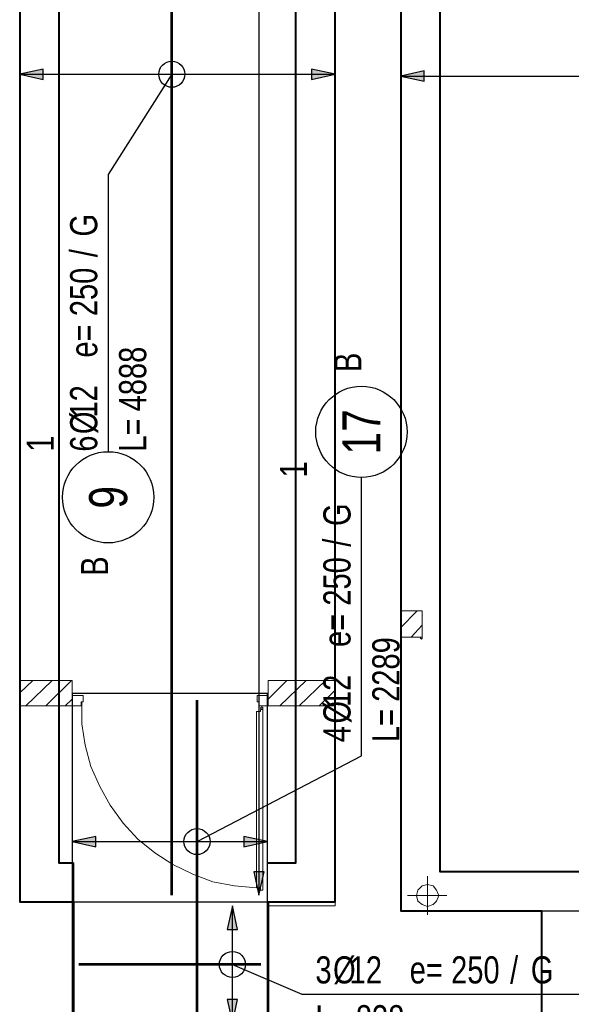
# Model space of a CAD drawing. Header units: millimetres. Extents: x -35363 to 17197, y 5744 to 29461.
# Tile 17 of 29: x -1243 to 1294, y 15842 to 20374. Entities that reach past the tile are written whole.
import ezdxf
from ezdxf.enums import TextEntityAlignment as Align

# ---------------------------------------------------------------- set-up
doc = ezdxf.new("R2010")
doc.units = ezdxf.units.MM
doc.layers.add('BZ_obpp', color=6, linetype='Continuous', plot=False)
doc.layers.add('BZ_pom', color=6, linetype='Continuous', plot=False)
for name, color, linetype in [('BZ_odn', 1, 'Continuous'), ('BZ_opi1', 7, 'Continuous'), ('BZ_opi2', 4, 'Continuous'), ('BZ_P_pow', 101, 'Continuous'), ('BZ_wym', 1, 'Continuous')]:
    doc.layers.add(name, color=color, linetype=linetype)
doc.layers.add('WB_ŻELBET', color=4, linetype='Continuous', lineweight=40)
doc.styles.add('BIKTBG', font='txt', dxfattribs={"width": 0.85})
doc.styles.add('BIKTS', font='bikromsw.shx', dxfattribs={"width": 0.85})
doc.styles.add('BIKWYM', font='bikromsw.shx', dxfattribs={"width": 0.8})
doc.dimstyles.new('BZ_ST_50_mm', dxfattribs={"dimscale": 5, "dimtxt": 25, "dimasz": 1.666667, "dimexe": 24, "dimexo": 0, "dimgap": 0, "dimtad": 0, "dimdec": 1, "dimrnd": 0.5, "dimdsep": 46, "dimtxsty": 'BIKWYM', "dimblk": 'WYM-ST', "dimcen": 0, "dimdle": 20, "dimclrd": 256, "dimclre": 256, "dimclrt": 7, "dimadec": 0, "dimazin": 0, "dimtfac": 0.033333, "dimtdec": 1, "dimtix": 1, "dimtmove": 2, "dimatfit": 3, "dimldrblk": 'WYM-ST', "dimfxl": 0, "dimtvp": 0.8, "dimtolj": 1, "dimtzin": 0, "dimarcsym": 0})

# ---------------------------------------------------------------- blocks, each defined once
blk = doc.blocks.new('WYM-ST')
blk.add_hatch(color=256).paths.add_polyline_path([(0, 0), (-13, 2.88), (-13, -2.88)])
blk.add_lwpolyline([(0, 0), (-13, 2.88), (-13, -2.88), (0, 0)])
blk = doc.blocks.new('*D72')
at = {"layer": 'BZ_odn', "lineweight": -2}
blk.add_line((-142.6, 21222.9), (-142.6, 16351.8), dxfattribs=at)
at = {"layer": 'Defpoints', "color": 0}
for p in [(-142.6, 21231.2), (-142.6, 16343.5), (-142.6, 16343.5)]:
    blk.add_point(p, dxfattribs=at)
at = {"layer": 'BZ_odn', "linetype": 'ByBlock', "lineweight": -2, "xscale": 8.333333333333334, "yscale": 8.333333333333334, "zscale": 8.333333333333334}
for p, rotation in [((-142.6, 21231.2), 90), ((-142.6, 16343.5), 270)]:
    blk.add_blockref('WYM-ST', p, dxfattribs=dict(at, rotation=rotation))
blk = doc.blocks.new('*D73')
at = {"layer": 'BZ_odn', "lineweight": -2}
blk.add_line((-1234.2, 20123.1), (199.5, 20123.1), dxfattribs=at)
at = {"layer": 'Defpoints', "color": 0}
for p in [(-1242.6, 20123.1), (207.8, 20123.1), (207.8, 20123.1)]:
    blk.add_point(p, dxfattribs=at)
at = {"layer": 'BZ_odn', "linetype": 'ByBlock', "lineweight": -2, "xscale": 8.333333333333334, "yscale": 8.333333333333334, "zscale": 8.333333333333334, "rotation": 180}
blk.add_blockref('WYM-ST', (-1242.6, 20123.1), dxfattribs=at)
at = {"layer": 'BZ_odn', "linetype": 'ByBlock', "lineweight": -2, "xscale": 8.333333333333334, "yscale": 8.333333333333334, "zscale": 8.333333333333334}
blk.add_blockref('WYM-ST', (207.8, 20123.1), dxfattribs=at)
blk = doc.blocks.new('bik_BlkOpPretPow', base_point=(-23.7, 3382.3))
at = {"layer": 'BZ_opi1', "style": 'BIKTS', "width": 0.8}
for tag, p in [('SZTUK', (425.3, 3432.3)), ('PRZEDR_FI', (1030, 3432.3)), ('PRZEKROJ', (1106.2, 3432.3)), ('PRZEDR_E', (1382.4, 3432.3)), ('ROZSTAW', (1572.9, 3432.3)), ('PRZEDR_U', (1844.3, 3432.3)), ('SYMBOL', (1939.6, 3432.3)), ('PRZEDR_L', (38.8, 3207.3)), ('DLUGOSC', (224.5, 3207.3)), ('DLUGOSC_SRD', (586.4, 3207.3)), ('UWAGA', (38.8, 3019.8))]:
    blk.add_attdef(tag, p, '', height=125, dxfattribs=at)
at = {"layer": 'BZ_opi1', "style": 'BIKTS', "width": 0.8, "flags": 3}
for tag in ['GATUNEK', 'PRZEDR_SZT']:
    blk.add_attdef(tag, (2162.8, 2119.8), '', height=125, dxfattribs=at)
at = {"layer": 'BZ_opi2', "style": 'BIKTBG', "width": 0.8}
for tag, p in [('PRZEDR_NR', (38.8, 3432.3)), ('NUMER', (235.8, 3432.3))]:
    blk.add_attdef(tag, p, '', height=175, dxfattribs=at)
at = {"layer": 'BZ_pom', "width": 0.8}
for tag, p, height, style in [('POZYCJA', (2162.8, 3432.3), 175, 'BIKTBG'), ('METODA_L', (2162.8, 3207.3), 125, 'BIKTS')]:
    blk.add_attdef(tag, p, '', height=height, dxfattribs=dict(at, style=style))
at = {"layer": 'BZ_wym', "style": 'BIKTS', "width": 0.8, "flags": 3}
for tag, p in [('TYP_PRETA', (2162.8, 3244.8)), ('ID', (2162.8, 3057.3)), ('ID_C', (2162.8, 2869.8)), ('EURO_KOD', (2162.8, 2682.3)), ('HAK_1', (2162.8, 2494.8)), ('HAK_2', (2162.8, 2307.3)), ('b_atr_0', (2162.8, 2119.8))]:
    blk.add_attdef(tag, p, '', height=125, dxfattribs=at)
blk = doc.blocks.new('*D75')
at = {"layer": 'BZ_odn', "lineweight": -2}
blk.add_line((517.6, 20114.6), (8787.4, 20114.6), dxfattribs=at)
at = {"layer": 'Defpoints', "color": 0}
for p in [(509.3, 20114.6), (8795.7, 20114.6), (8795.7, 20114.6)]:
    blk.add_point(p, dxfattribs=at)
at = {"layer": 'BZ_odn', "linetype": 'ByBlock', "lineweight": -2, "xscale": 8.333333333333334, "yscale": 8.333333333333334, "zscale": 8.333333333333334, "rotation": 180}
blk.add_blockref('WYM-ST', (509.3, 20114.6), dxfattribs=at)
at = {"layer": 'BZ_odn', "linetype": 'ByBlock', "lineweight": -2, "xscale": 8.333333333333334, "yscale": 8.333333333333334, "zscale": 8.333333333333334}
blk.add_blockref('WYM-ST', (8795.7, 20114.6), dxfattribs=at)
blk = doc.blocks.new('*D81')
at = {"layer": 'BZ_odn', "lineweight": -2}
blk.add_line((-993, 16590.7), (-111.6, 16590.7), dxfattribs=at)
at = {"layer": 'Defpoints', "color": 0}
for p in [(-1001.4, 16590.7), (-103.2, 16590.7), (-103.2, 16590.7)]:
    blk.add_point(p, dxfattribs=at)
at = {"layer": 'BZ_odn', "linetype": 'ByBlock', "lineweight": -2, "xscale": 8.333333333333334, "yscale": 8.333333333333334, "zscale": 8.333333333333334, "rotation": 180}
blk.add_blockref('WYM-ST', (-1001.4, 16590.7), dxfattribs=at)
at = {"layer": 'BZ_odn', "linetype": 'ByBlock', "lineweight": -2, "xscale": 8.333333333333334, "yscale": 8.333333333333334, "zscale": 8.333333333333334}
blk.add_blockref('WYM-ST', (-103.2, 16590.7), dxfattribs=at)
blk = doc.blocks.new('*D82')
at = {"layer": 'BZ_odn', "lineweight": -2}
blk.add_line((-264.5, 15763.3), (-264.5, 16286.1), dxfattribs=at)
at = {"layer": 'Defpoints', "color": 0}
for p in [(-264.5, 16294.5), (-264.5, 16294.5), (-264.5, 15754.9)]:
    blk.add_point(p, dxfattribs=at)
at = {"layer": 'BZ_odn', "linetype": 'ByBlock', "lineweight": -2, "xscale": 8.333333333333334, "yscale": 8.333333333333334, "zscale": 8.333333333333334}
for p, rotation in [((-264.5, 16294.5), 90), ((-264.5, 15754.9), 270)]:
    blk.add_blockref('WYM-ST', p, dxfattribs=dict(at, rotation=rotation))

msp = doc.modelspace()

# ---------------------------------------------------------------- linework, layer by layer
at = {"color": 7, "linetype": 'Continuous', "lineweight": 9}
for p, q in [((-1242.57, 21261.23), (-1242.57, 16313.51)), ((207.79, 21261.23), (207.79, 16294.47)), ((207.79, 21261.23), (207.79, 16294.47)), ((509.28, 21232.67), (509.28, 16272.25)), ((607.67, 17652.79), (509.28, 17652.79)), ((585.45, 17652.79), (509.28, 17576.62)), ((607.67, 17652.79), (607.67, 17532.19)), ((607.67, 17586.14), (556.89, 17532.19)), ((607.67, 17532.19), (509.28, 17532.19)), ((-1182.27, 17332.25), (-1242.57, 17275.13)), ((-1242.57, 17332.25), (-1001.38, 17332.25)), ((-1093.41, 17332.25), (-1214.01, 17214.83)), ((-1004.55, 17332.25), (-1121.97, 17214.83)), ((-1039.46, 17332.25), (-1093.41, 17332.25)), ((-1039.46, 17332.25), (-1093.41, 17332.25)), ((-1001.38, 17332.25), (-1001.38, 17214.83)), ((-14.37, 17332.25), (-100.06, 17246.56)), ((-100.06, 17332.25), (207.79, 17332.25)), ((-100.06, 17332.25), (-100.06, 17214.83)), ((74.49, 17332.25), (-46.11, 17214.83)), ((163.36, 17332.25), (42.76, 17214.83)), ((207.79, 17287.82), (134.79, 17214.83)), ((-1001.38, 17246.56), (-1033.11, 17214.83)), ((-1242.57, 17214.83), (-1001.38, 17214.83)), ((-1093.41, 17214.83), (-995.03, 17214.83)), ((-1093.41, 17214.83), (-995.03, 17214.83)), ((-100.06, 17214.83), (207.79, 17214.83)), ((-1093.41, 16313.51), (-995.03, 16313.51)), ((207.79, 16294.47), (-100.06, 16294.47)), ((-100.06, 16294.47), (-100.06, 15754.95)), ((509.28, 16272.25), (1157.61, 16272.25))]:
    msp.add_line(p, q, dxfattribs=at)
at = {"color": 7, "linetype": 'Continuous', "lineweight": 20}
msp.add_line((607.67, 17532.19), (607.67, 17582.97), dxfattribs=at)
at = {"color": 7, "linetype": 'Continuous', "lineweight": 5}
for p, q in [((633.06, 16430.94), (633.06, 16253.21)), ((721.92, 16342.07), (541.02, 16342.07))]:
    msp.add_line(p, q, dxfattribs=at)
at = {"color": 7, "linetype": 'Continuous', "lineweight": 9}
for points in [[(598.15, 17529.02), (601.32, 17525.85), (604.49, 17522.67), (607.67, 17525.85), (607.67, 17532.19), (601.32, 17532.19)], [(-125.45, 17198.96), (-134.97, 17198.96), (-134.97, 17189.44), (-154.01, 17189.44), (-154.01, 16376.98), (-134.97, 16376.98), (-134.97, 16367.46), (-125.45, 16367.46)], [(-128.62, 17198.96), (-125.45, 17202.13), (-125.45, 17208.48), (-128.62, 17211.65), (-131.79, 17208.48), (-134.97, 17205.31), (-131.79, 17202.13)]]:
    msp.add_lwpolyline(points, close=True, dxfattribs=at)
at = {"color": 7, "linetype": 'Continuous', "lineweight": 5}
for points in [[(-1001.38, 17262.43), (-950.6, 17262.43), (-950.6, 17233.87)], [(-960.12, 17214.83), (-1001.38, 17214.83), (-1001.38, 17262.43)], [(-950.6, 17233.87), (-960.12, 17233.87), (-960.12, 17214.83)], [(-100.06, 17262.43), (-150.84, 17262.43), (-150.84, 17233.87)], [(-150.84, 17233.87), (-141.32, 17233.87), (-141.32, 17214.83)], [(-141.32, 17214.83), (-100.06, 17214.83), (-100.06, 17262.43)]]:
    msp.add_lwpolyline(points, dxfattribs=at)
at = {"color": 7, "linetype": 'Continuous', "lineweight": 9}
for points in [[(-956.94, 17233.87), (-956.94, 17132.31), (-941.08, 17033.93), (-915.69, 16935.55), (-874.43, 16843.51), (-826.82, 16757.82), (-766.53, 16675.31), (-699.88, 16602.31), (-620.54, 16538.84), (-538.02, 16484.89), (-445.99, 16440.46), (-353.95, 16405.55), (-255.57, 16386.5), (-154.01, 16376.98)], [(-1242.57, 16313.51), (-1001.38, 16313.51), (-1001.38, 15783.51)]]:
    msp.add_lwpolyline(points, dxfattribs=at)
at = {"color": 7, "linetype": 'Continuous', "lineweight": 5}
msp.add_lwpolyline([(683.83, 16342.07), (674.31, 16316.68), (658.44, 16300.82), (633.06, 16291.29), (607.67, 16300.82), (588.62, 16316.68), (582.28, 16342.07), (588.62, 16367.46), (607.67, 16386.5), (633.06, 16392.85), (658.44, 16386.5), (674.31, 16367.46)], close=True, dxfattribs=at)
at = {"layer": 'BZ_obpp', "color": 2}
for points in [[(8795.69, 21353.27), (509.28, 21353.27), (509.28, 16272.25), (8795.69, 16272.25)], [(-1242.57, 16313.51), (207.79, 16313.51), (207.79, 21261.23), (-1242.57, 21261.23)]]:
    msp.add_lwpolyline(points, close=True, dxfattribs=at)
at = {"layer": 'BZ_obpp', "color": 1}
msp.add_lwpolyline([(-1001.38, 14923.21), (-103.23, 14923.21), (-103.23, 17272.25), (-1001.38, 17272.25)], close=True, dxfattribs=at)
at = {"layer": 'BZ_odn'}
for centre, radius in [((-543.32, 20123.12), 60), ((328.61, 18476.64), 210), ((-835.87, 18175.53), 210), ((-427.38, 16590.68), 60), ((-264.52, 16024.95), 60)]:
    msp.add_circle(centre, radius, dxfattribs=at)
at = {"layer": 'BZ_P_pow', "color": 2, "const_width": 12}
for points in [[(-543.32, 16343.51), (-543.32, 21231.23)], [(-427.38, 14953.21), (-427.38, 17242.25)], [(-133.23, 16024.95), (-971.38, 16024.95)]]:
    msp.add_lwpolyline(points, dxfattribs=at)
at = {"layer": 'WB_ŻELBET'}
for p, q in [((-995.03, 16313.51), (-995.03, 16493.51)), ((1157.61, 15754.95), (1157.61, 16272.25))]:
    msp.add_line(p, q, dxfattribs=at)
for points in [[(2517.31, 16272.25), (8795.69, 16272.25), (8795.69, 21353.27), (509.28, 21353.27), (509.28, 16272.25), (1157.61, 16272.25)], [(-100.06, 16313.51), (207.79, 16313.51), (207.79, 21261.23), (-1242.57, 21261.23), (-1242.57, 16313.51), (-995.03, 16313.51)], [(-100.06, 16313.51), (207.79, 16313.51), (207.79, 21261.23), (-1242.57, 21261.23), (-1242.57, 16313.51), (-995.03, 16313.51)], [(2337.31, 16452.25), (8615.69, 16452.25), (8615.69, 21173.27), (689.28, 21173.27), (689.28, 16452.25), (1337.61, 16452.25)], [(-100.06, 16493.51), (27.79, 16493.51), (27.79, 21081.23), (-1062.57, 21081.23), (-1062.57, 16493.51), (-995.03, 16493.51)], [(-995.03, 15754.95), (-995.03, 16313.51)], [(-995.03, 16313.51), (-995.03, 15574.95)], [(-100.06, 16313.51), (-100.06, 15754.95)], [(-100.06, 15574.95), (-100.06, 16313.51)]]:
    msp.add_lwpolyline(points, dxfattribs=at)

# ---------------------------------------------------------------- block references
ref = msp.add_blockref('bik_BlkOpPretPow', (-835.87, 19661.72), dxfattribs=dict(rotation=90))
ref.add_attrib('NUMER', '9', dxfattribs={"layer": 'BZ_opi2', "height": 175, "rotation": 90, "style": 'BIKTBG', "width": 0.8}).set_placement((-835.87, 18175.53), align=Align.MIDDLE_CENTER)
ref.add_attrib('POZYCJA', '1', (-1085.87, 18385.53), dxfattribs={"layer": 'BZ_pom', "height": 125, "rotation": 90, "style": 'BIKTS', "width": 0.8})
ref.add_attrib('SZTUK', '6', (-885.87, 18385.53), dxfattribs={"layer": 'BZ_opi1', "height": 125, "rotation": 90, "style": 'BIKTS', "width": 0.8})
ref.add_attrib('PRZEKROJ', '12', (-885.87, 18542.67), dxfattribs={"layer": 'BZ_opi1', "height": 125, "rotation": 90, "style": 'BIKTS', "width": 0.8})
ref.add_attrib('DLUGOSC', '4888', (-660.87, 18571.24), dxfattribs={"layer": 'BZ_opi1', "height": 125, "rotation": 90, "style": 'BIKTS', "width": 0.8})
ref.add_attrib('METODA_L', 'B', (-835.87, 17814.1), dxfattribs={"layer": 'BZ_pom', "height": 125, "rotation": 90, "style": 'BIKTS', "width": 0.8})
ref.add_attrib('PRZEDR_FI', '%%c', (-885.87, 18466.48), dxfattribs={"layer": 'BZ_opi1', "height": 125, "rotation": 90, "style": 'BIKTS', "width": 0.8})
ref.add_attrib('PRZEDR_L', 'L=', (-660.87, 18385.53), dxfattribs={"layer": 'BZ_opi1', "height": 125, "rotation": 90, "style": 'BIKTS', "width": 0.8})
ref.add_attrib('PRZEDR_E', 'e=', (-885.87, 18818.86), dxfattribs={"layer": 'BZ_opi1', "height": 125, "rotation": 90, "style": 'BIKTS', "width": 0.8})
ref.add_attrib('ROZSTAW', '250', (-885.87, 19009.34), dxfattribs={"layer": 'BZ_opi1', "height": 125, "rotation": 90, "style": 'BIKTS', "width": 0.8})
ref.add_attrib('PRZEDR_U', '/', (-885.87, 19280.76), dxfattribs={"layer": 'BZ_opi1', "height": 125, "rotation": 90, "style": 'BIKTS', "width": 0.8})
ref.add_attrib('SYMBOL', 'G', (-885.87, 19376), dxfattribs={"layer": 'BZ_opi1', "height": 125, "rotation": 90, "style": 'BIKTS', "width": 0.8})
ref = msp.add_blockref('bik_BlkOpPretPow', (328.61, 16985.69), dxfattribs=dict(rotation=90))
ref.add_attrib('NUMER', '17', dxfattribs={"layer": 'BZ_opi2', "height": 175, "rotation": 90, "style": 'BIKTBG', "width": 0.8}).set_placement((328.61, 18476.64), align=Align.MIDDLE_CENTER)
ref.add_attrib('POZYCJA', '1', (78.61, 18266.64), dxfattribs={"layer": 'BZ_pom', "height": 125, "rotation": 90, "style": 'BIKTS', "width": 0.8})
ref.add_attrib('SZTUK', '4', (278.61, 17048.19), dxfattribs={"layer": 'BZ_opi1', "height": 125, "rotation": 90, "style": 'BIKTS', "width": 0.8})
ref.add_attrib('PRZEKROJ', '12', (278.61, 17210.09), dxfattribs={"layer": 'BZ_opi1', "height": 125, "rotation": 90, "style": 'BIKTS', "width": 0.8})
ref.add_attrib('DLUGOSC', '2289', (503.61, 17233.9), dxfattribs={"layer": 'BZ_opi1', "height": 125, "rotation": 90, "style": 'BIKTS', "width": 0.8})
ref.add_attrib('METODA_L', 'B', (328.61, 18752.35), dxfattribs={"layer": 'BZ_pom', "height": 125, "rotation": 90, "style": 'BIKTS', "width": 0.8})
ref.add_attrib('PRZEDR_FI', '%%c', (278.61, 17133.9), dxfattribs={"layer": 'BZ_opi1', "height": 125, "rotation": 90, "style": 'BIKTS', "width": 0.8})
ref.add_attrib('PRZEDR_L', 'L=', (503.61, 17048.19), dxfattribs={"layer": 'BZ_opi1', "height": 125, "rotation": 90, "style": 'BIKTS', "width": 0.8})
ref.add_attrib('PRZEDR_E', 'e=', (278.61, 17486.28), dxfattribs={"layer": 'BZ_opi1', "height": 125, "rotation": 90, "style": 'BIKTS', "width": 0.8})
ref.add_attrib('ROZSTAW', '250', (278.61, 17676.76), dxfattribs={"layer": 'BZ_opi1', "height": 125, "rotation": 90, "style": 'BIKTS', "width": 0.8})
ref.add_attrib('PRZEDR_U', '/', (278.61, 17948.19), dxfattribs={"layer": 'BZ_opi1', "height": 125, "rotation": 90, "style": 'BIKTS', "width": 0.8})
ref.add_attrib('SYMBOL', 'G', (278.61, 18043.43), dxfattribs={"layer": 'BZ_opi1', "height": 125, "rotation": 90, "style": 'BIKTS', "width": 0.8})
ref = msp.add_blockref('bik_BlkOpPretPow', (54.69, 15887.48))
ref.add_attrib('NUMER', '7', dxfattribs={"layer": 'BZ_opi2', "height": 175, "style": 'BIKTBG', "width": 0.8}).set_placement((1540.88, 15887.48), align=Align.MIDDLE_CENTER)
ref.add_attrib('POZYCJA', '1', (1330.88, 16137.48), dxfattribs={"layer": 'BZ_pom', "height": 125, "style": 'BIKTS', "width": 0.8})
ref.add_attrib('SZTUK', '3', (117.19, 15937.48), dxfattribs={"layer": 'BZ_opi1', "height": 125, "style": 'BIKTS', "width": 0.8})
ref.add_attrib('PRZEKROJ', '12', (274.34, 15937.48), dxfattribs={"layer": 'BZ_opi1', "height": 125, "style": 'BIKTS', "width": 0.8})
ref.add_attrib('DLUGOSC', '838', (302.91, 15712.48), dxfattribs={"layer": 'BZ_opi1', "height": 125, "style": 'BIKTS', "width": 0.8})
ref.add_attrib('METODA_L', 'B', (1816.6, 15887.48), dxfattribs={"layer": 'BZ_pom', "height": 125, "style": 'BIKTS', "width": 0.8})
ref.add_attrib('PRZEDR_FI', '%%c', (198.15, 15937.48), dxfattribs={"layer": 'BZ_opi1', "height": 125, "style": 'BIKTS', "width": 0.8})
ref.add_attrib('PRZEDR_L', 'L=', (117.19, 15712.48), dxfattribs={"layer": 'BZ_opi1', "height": 125, "style": 'BIKTS', "width": 0.8})
ref.add_attrib('PRZEDR_E', 'e=', (550.53, 15937.48), dxfattribs={"layer": 'BZ_opi1', "height": 125, "style": 'BIKTS', "width": 0.8})
ref.add_attrib('ROZSTAW', '250', (741, 15937.48), dxfattribs={"layer": 'BZ_opi1', "height": 125, "style": 'BIKTS', "width": 0.8})
ref.add_attrib('PRZEDR_U', '/', (1012.43, 15937.48), dxfattribs={"layer": 'BZ_opi1', "height": 125, "style": 'BIKTS', "width": 0.8})
ref.add_attrib('SYMBOL', 'G', (1107.67, 15937.48), dxfattribs={"layer": 'BZ_opi1', "height": 125, "style": 'BIKTS', "width": 0.8})

# ---------------------------------------------------------------- dimensions: what is measured, and where the dimension line sits
at = {"layer": 'BZ_odn'}
for p1, p2, picture, middle in [((-142.57, 21231.23), (-142.57, 16343.51), '*D72', (-142.57, 18787.37)), ((-1242.57, 20123.12), (207.79, 20123.12), '*D73', (-517.39, 20123.12)), ((509.28, 20114.58), (8795.69, 20114.58), '*D75', (4652.49, 20114.58)), ((-1001.38, 16590.68), (-103.23, 16590.68), '*D81', (-552.3, 16590.68)), ((-264.52, 15754.95), (-264.52, 16294.47), '*D82', (-264.52, 16024.71))]:
    dim = msp.add_aligned_dim(p1=p1, p2=p2, distance=0, text=' ', dimstyle='BZ_ST_50_mm', override={"dimexe": 0, "dimdle": 0, "dimse1": 1, "dimse2": 1}, dxfattribs=at)
    dim.commit()
    dim.dimension.update_dxf_attribs({"geometry": picture, "text_midpoint": middle})

# ---------------------------------------------------------------- leaders
at = {"layer": 'BZ_odn', "has_arrowhead": 0}
for points in [[(-543.32, 20123.12), (-835.87, 19661.72), (-835.87, 18385.53)], [(-427.38, 16590.68), (328.61, 16985.69), (328.61, 18266.64)], [(-264.52, 16024.95), (54.69, 15887.48), (1330.88, 15887.48)]]:
    msp.add_leader(points, dimstyle='BZ_ST_50_mm', dxfattribs=at)

doc.saveas('drawing.dxf')
